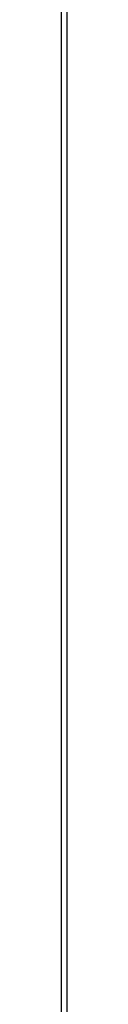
# Model space of a CAD drawing. Header units: millimetres. Extents: x 4 to 3534, y 14 to 98.
# Tile 86 of 161: x 19.2086 to 19.20985, y 60.32047 to 60.54603. Entities that reach past the tile are written whole.
import ezdxf

# ---------------------------------------------------------------- set-up
doc = ezdxf.new("R2010")
doc.units = ezdxf.units.MM
doc.header["$MEASUREMENT"] = 0
doc.layers.add('ARQ - EQUIPO CONDENSADORA', color=2, linetype='Continuous')

msp = doc.modelspace()

# ---------------------------------------------------------------- linework, layer by layer
at = {"layer": 'ARQ - EQUIPO CONDENSADORA', "color": 7, "linetype": 'Continuous'}
for p, q in [((19.20860317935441, 60.76592699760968), (19.20860317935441, 60.01192899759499)), ((19.20985317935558, 60.76592699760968), (19.20985317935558, 60.01192899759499))]:
    msp.add_line(p, q, dxfattribs=at)

doc.saveas('drawing.dxf')
